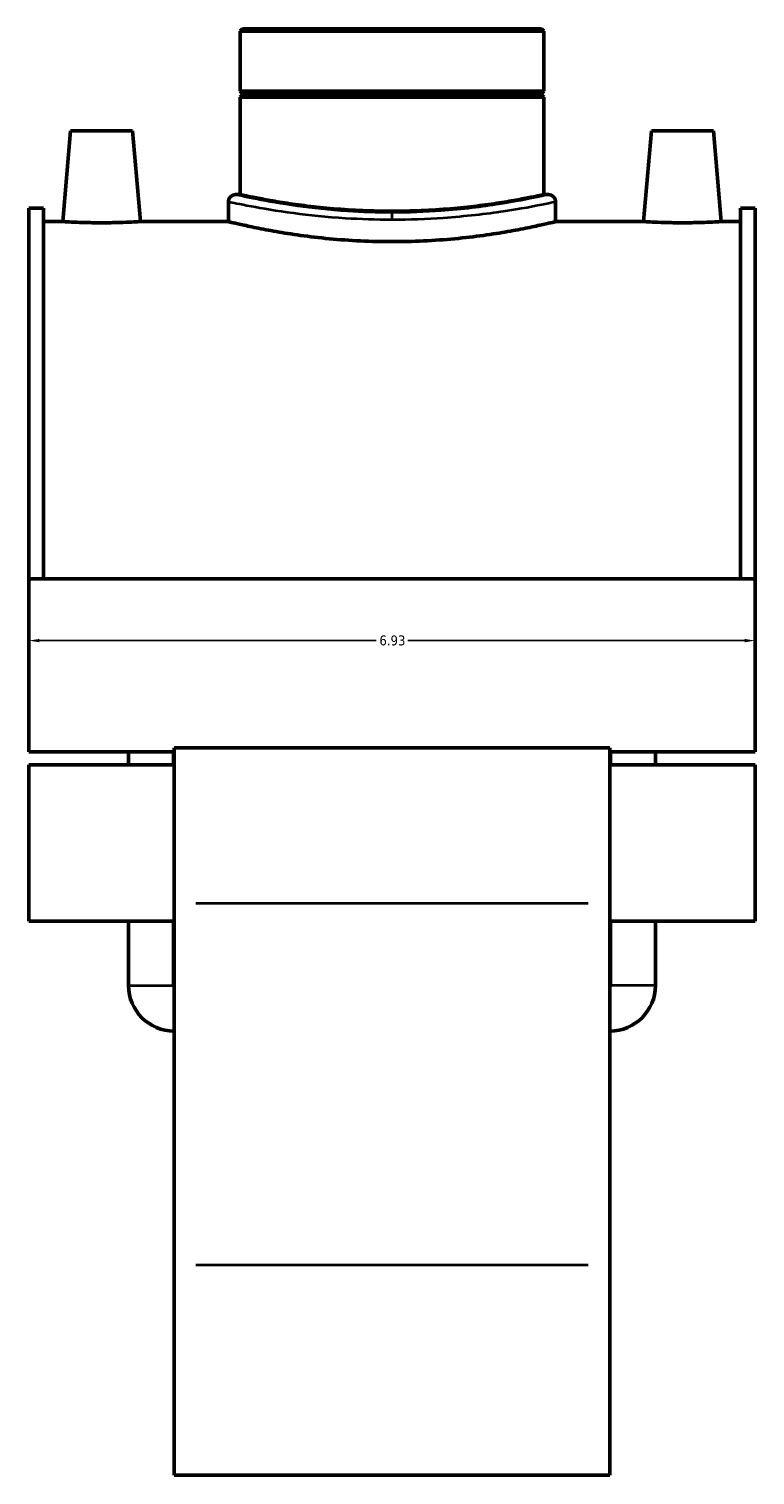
# Model space of a CAD drawing. Header units: inches. Extents: x -0.9 to 59.2, y -1.4 to 48.5.
# Tile 5 of 6: x 39.8 to 46.8, y 11.2 to 25. Entities that reach past the tile are written whole.
import ezdxf

# ---------------------------------------------------------------- set-up
doc = ezdxf.new("R2010")
doc.units = ezdxf.units.IN
doc.header["$MEASUREMENT"] = 0
for name, color, linetype, lineweight in [('Dimension (ANSI)', 7, 'Continuous', 25), ('Visible (ANSI)', 7, 'Continuous', 50), ('Visible Narrow (ANSI)', 7, 'Continuous', 35)]:
    doc.layers.add(name, color=color, linetype=linetype, lineweight=lineweight)
doc.styles.add('Note Text (ANSI)', font='tahoma.ttf')
doc.dimstyles.new('Default (ANSI)', dxfattribs={"dimtxt": 0.094488, "dimasz": 0.098425, "dimexe": 0.125, "dimexo": 0.0625, "dimgap": 0.031496, "dimtad": 0, "dimtih": 1, "dimtoh": 1, "dimrnd": 1e-08, "dimzin": 4, "dimdsep": 46, "dimtxsty": 'Note Text (ANSI)', "dimcen": 0.09, "dimdle": 0.393701, "dimclrd": 256, "dimclre": 256, "dimclrt": 5, "dimadec": 0, "dimazin": 1, "dimtfac": 1, "dimtofl": 0, "dimtmove": 0, "dimatfit": 3, "dimfxl": 1, "dimtolj": 1, "dimtzin": 4, "dimlwd": -1, "dimlwe": -1, "dimarcsym": 0})

# ---------------------------------------------------------------- blocks, each defined once
blk = doc.blocks.new('*D9')
at = {"layer": 'Defpoints', "color": 0, "transparency": 16777216}
for p in [(46.771, 19.153), (39.841, 18.916), (46.771, 18.916)]:
    blk.add_point(p, dxfattribs=at)
at = {"layer": 'Dimension (ANSI)', "transparency": 16777216}
for p, q in [((39.94, 19.153), (43.155, 19.153)), ((46.673, 19.153), (43.457, 19.153))]:
    blk.add_line(p, q, dxfattribs=at)
for points in [[(39.94, 19.169), (39.94, 19.137), (39.841, 19.153)], [(46.673, 19.169), (46.673, 19.137), (46.771, 19.153)]]:
    blk.add_solid(points, dxfattribs=at)
at = {"layer": 'Dimension (ANSI)', "color": 5, "transparency": 16777216, "insert": (43.186, 19.202), "char_height": 0.0945, "attachment_point": 1, "style": 'Note Text (ANSI)'}
blk.add_mtext('\\A1;6.93', dxfattribs=at)

msp = doc.modelspace()

# ---------------------------------------------------------------- linework, layer by layer
at = {"layer": 'Visible (ANSI)'}
for p, q in [((41.879, 24.995), (41.856, 24.972)), ((44.756, 24.972), (41.856, 24.972)), ((41.856, 24.972), (41.856, 24.401)), ((41.879, 24.995), (44.734, 24.995)), ((44.734, 24.995), (44.756, 24.972)), ((44.756, 24.972), (44.756, 24.401)), ((41.856, 24.401), (44.756, 24.401)), ((41.876, 24.381), (41.856, 24.401)), ((41.876, 24.362), (41.856, 24.342)), ((44.756, 24.342), (41.856, 24.342)), ((41.856, 24.342), (41.856, 23.412)), ((41.876, 24.381), (44.736, 24.381)), ((41.876, 24.381), (41.876, 24.362)), ((44.736, 24.362), (41.876, 24.362)), ((44.736, 24.381), (44.756, 24.401)), ((44.736, 24.381), (44.736, 24.362)), ((44.736, 24.362), (44.756, 24.342)), ((44.756, 24.342), (44.756, 23.412)), ((40.239, 24.021), (40.163, 23.155)), ((40.829, 24.021), (40.239, 24.021)), ((40.829, 24.021), (40.905, 23.155)), ((45.783, 24.021), (45.707, 23.155)), ((45.783, 24.021), (46.373, 24.021)), ((46.373, 24.021), (46.449, 23.155)), ((41.745, 23.345), (41.745, 23.155)), ((41.812, 23.412), (41.856, 23.412)), ((44.756, 23.412), (44.801, 23.412)), ((44.868, 23.345), (44.868, 23.155)), ((39.841, 23.283), (39.841, 19.742)), ((39.841, 23.283), (39.98, 23.283)), ((39.98, 19.742), (39.98, 23.283)), ((46.633, 19.742), (46.633, 23.283)), ((46.633, 23.283), (46.771, 23.283)), ((46.771, 23.283), (46.771, 19.742)), ((40.163, 23.155), (39.98, 23.155)), ((41.745, 23.155), (40.905, 23.155)), ((45.707, 23.155), (44.868, 23.155)), ((46.633, 23.155), (46.449, 23.155)), ((39.841, 19.742), (39.841, 18.09)), ((46.771, 19.742), (39.841, 19.742)), ((46.771, 18.09), (46.771, 19.742)), ((41.227, 18.129), (41.227, 16.641)), ((45.385, 18.129), (41.227, 18.129)), ((45.385, 16.641), (45.385, 18.129)), ((41.227, 18.09), (39.841, 18.09)), ((39.841, 17.968), (39.841, 16.473)), ((41.227, 17.968), (39.841, 17.968)), ((40.792, 17.968), (40.792, 18.09)), ((41.222, 17.968), (41.222, 18.09)), ((46.771, 18.09), (45.385, 18.09)), ((46.771, 17.968), (45.385, 17.968)), ((45.39, 17.968), (45.39, 18.09)), ((45.82, 17.968), (45.82, 18.09)), ((46.771, 16.473), (46.771, 17.968)), ((41.227, 13.188), (41.227, 16.641)), ((45.385, 16.641), (45.385, 13.188)), ((41.227, 16.473), (39.841, 16.473)), ((40.792, 15.859), (40.792, 16.473)), ((41.222, 15.859), (41.222, 16.473)), ((46.771, 16.473), (45.385, 16.473)), ((45.39, 15.859), (45.39, 16.473)), ((45.82, 15.859), (45.82, 16.473)), ((41.227, 13.188), (41.227, 11.184)), ((45.385, 11.184), (45.385, 13.188)), ((45.385, 11.184), (41.227, 11.184))]:
    msp.add_line(p, q, dxfattribs=at)
for centre, radius, start, end in [((41.812, 23.345), 0.0669, 90, 180), ((44.801, 23.345), 0.0669, 0, 90), ((41.227, 15.859), 0.435, 180, 270), ((41.227, 15.859), 0.00537, 180, 270), ((45.385, 15.859), 0.435, 270, 0), ((45.385, 15.859), 0.00537, 270, 0)]:
    msp.add_arc(centre, radius, start, end, dxfattribs=at)
for points, knots in [([(44.756, 23.412), (44.756, 23.412), (44.747, 23.41), (44.71, 23.403), (44.682, 23.397), (44.608, 23.382), (44.562, 23.373), (44.456, 23.354), (44.396, 23.343), (44.267, 23.323), (44.195, 23.313), (44.037, 23.294), (43.951, 23.285), (43.773, 23.27), (43.679, 23.264), (43.492, 23.256), (43.397, 23.254), (43.215, 23.254), (43.12, 23.256), (42.933, 23.264), (42.84, 23.27), (42.661, 23.285), (42.576, 23.294), (42.418, 23.313), (42.345, 23.323), (42.217, 23.343), (42.156, 23.354), (42.05, 23.373), (42.004, 23.382), (41.93, 23.397), (41.902, 23.403), (41.865, 23.41), (41.856, 23.412), (41.856, 23.412)], [5.567808, 5.567808, 5.567808, 5.567808, 6.263758, 6.263758, 6.959707, 6.959707, 7.655656, 7.655656, 8.351605, 8.351605, 9.047608, 9.047608, 9.743611, 9.743611, 10.439614, 10.439614, 11.135617, 11.135617, 11.83162, 11.83162, 12.527623, 12.527623, 13.223626, 13.223626, 13.919629, 13.919629, 14.615578, 14.615578, 15.311527, 15.311527, 16.007476, 16.007476, 16.703425, 16.703425, 16.703425, 16.703425]), ([(40.534, 23.144), (40.487, 23.144), (40.438, 23.144), (40.346, 23.147), (40.304, 23.148), (40.239, 23.151), (40.21, 23.152), (40.172, 23.154), (40.163, 23.155), (40.163, 23.155)], [2.844422, 2.844422, 2.844422, 2.844422, 3.200078, 3.200078, 3.555734, 3.555734, 3.911183, 3.911183, 4.266633, 4.266633, 4.266633, 4.266633]), ([(40.905, 23.155), (40.905, 23.155), (40.896, 23.154), (40.858, 23.152), (40.83, 23.151), (40.764, 23.148), (40.722, 23.147), (40.631, 23.144), (40.581, 23.144), (40.534, 23.144)], [7.111056, 7.111056, 7.111056, 7.111056, 7.466506, 7.466506, 7.821956, 7.821956, 8.177611, 8.177611, 8.533267, 8.533267, 8.533267, 8.533267]), ([(43.306, 22.963), (43.208, 22.963), (43.106, 22.965), (42.904, 22.975), (42.804, 22.982), (42.611, 23), (42.519, 23.011), (42.349, 23.035), (42.271, 23.047), (42.133, 23.071), (42.068, 23.084), (41.954, 23.107), (41.904, 23.118), (41.824, 23.136), (41.794, 23.143), (41.754, 23.152), (41.745, 23.155), (41.745, 23.155)], [0, 0, 0, 0, 0.750229, 0.750229, 1.500458, 1.500458, 2.250687, 2.250687, 3.000916, 3.000916, 3.751052, 3.751052, 4.501189, 4.501189, 5.251325, 5.251325, 6.001462, 6.001462, 6.001462, 6.001462]), ([(44.868, 23.155), (44.868, 23.155), (44.858, 23.152), (44.818, 23.143), (44.788, 23.136), (44.708, 23.118), (44.659, 23.107), (44.544, 23.084), (44.479, 23.071), (44.341, 23.047), (44.263, 23.035), (44.093, 23.011), (44.001, 23), (43.809, 22.982), (43.708, 22.975), (43.506, 22.965), (43.405, 22.963), (43.306, 22.963)], [18.004385, 18.004385, 18.004385, 18.004385, 18.754522, 18.754522, 19.504659, 19.504659, 20.254795, 20.254795, 21.004932, 21.004932, 21.755161, 21.755161, 22.505389, 22.505389, 23.255618, 23.255618, 24.005847, 24.005847, 24.005847, 24.005847]), ([(46.078, 23.144), (46.031, 23.144), (45.982, 23.144), (45.89, 23.147), (45.848, 23.148), (45.783, 23.151), (45.754, 23.152), (45.716, 23.154), (45.707, 23.155), (45.707, 23.155)], [0, 0, 0, 0, 0.355656, 0.355656, 0.711311, 0.711311, 1.066761, 1.066761, 1.422211, 1.422211, 1.422211, 1.422211]), ([(46.449, 23.155), (46.449, 23.155), (46.44, 23.154), (46.402, 23.152), (46.374, 23.151), (46.308, 23.148), (46.266, 23.147), (46.175, 23.144), (46.125, 23.144), (46.078, 23.144)], [4.266633, 4.266633, 4.266633, 4.266633, 4.622083, 4.622083, 4.977533, 4.977533, 5.333189, 5.333189, 5.688845, 5.688845, 5.688845, 5.688845])]:
    msp.add_open_spline(points, degree=3, knots=knots, dxfattribs=at)
at = {"layer": 'Visible Narrow (ANSI)'}
for p, q in [((43.306, 23.239), (43.306, 23.179)), ((45.177, 16.641), (41.435, 16.641)), ((40.795, 15.859), (41.219, 15.859)), ((45.817, 15.859), (45.393, 15.859)), ((45.177, 13.188), (41.435, 13.188))]:
    msp.add_line(p, q, dxfattribs=at)
for points, knots in [([(41.745, 23.345), (41.745, 23.345), (41.748, 23.345), (41.778, 23.338), (41.85, 23.323), (42.065, 23.282), (42.204, 23.259), (42.514, 23.218), (42.683, 23.2), (43.005, 23.18), (43.156, 23.175), (43.306, 23.175)], [-17.998404, -17.998404, -17.998404, -17.998404, -17.583848, -17.583848, -15.963585, -15.963585, -14.464572, -14.464572, -13.100567, -13.100567, -11.99892, -11.99892, -11.99892, -11.99892]), ([(43.306, 23.24), (43.162, 23.24), (43.018, 23.245), (42.709, 23.266), (42.548, 23.283), (42.251, 23.325), (42.119, 23.349), (41.912, 23.389), (41.844, 23.405), (41.815, 23.412), (41.812, 23.412), (41.812, 23.412)], [11.99892, 11.99892, 11.99892, 11.99892, 13.100567, 13.100567, 14.464572, 14.464572, 15.963585, 15.963585, 17.583848, 17.583848, 17.998404, 17.998404, 17.998404, 17.998404]), ([(44.801, 23.412), (44.801, 23.412), (44.801, 23.412), (44.798, 23.412), (44.76, 23.403), (44.609, 23.371), (44.483, 23.346), (44.168, 23.296), (43.979, 23.272), (43.623, 23.246), (43.465, 23.24), (43.306, 23.24)], [29.997336, 29.997336, 29.997336, 29.997336, 30.045451, 30.045451, 31.471934, 31.471934, 33.129169, 33.129169, 34.784303, 34.784303, 35.996761, 35.996761, 35.996761, 35.996761]), ([(43.306, 23.175), (43.472, 23.175), (43.638, 23.181), (44.009, 23.207), (44.207, 23.23), (44.536, 23.279), (44.667, 23.304), (44.825, 23.336), (44.865, 23.345), (44.867, 23.345), (44.868, 23.345), (44.868, 23.345)], [-35.996761, -35.996761, -35.996761, -35.996761, -34.784303, -34.784303, -33.129169, -33.129169, -31.471934, -31.471934, -30.045451, -30.045451, -29.997336, -29.997336, -29.997336, -29.997336])]:
    msp.add_open_spline(points, degree=3, knots=knots, dxfattribs=at)

# ---------------------------------------------------------------- dimensions: what is measured, and where the dimension line sits
at = {"layer": 'Dimension (ANSI)'}
dim = msp.add_linear_dim(base=(46.771, 19.153), p1=(39.841, 18.916), p2=(46.771, 18.916), dimstyle='Default (ANSI)', override={"dimgap": 0.031496, "dimtih": 0, "dimtoh": 0, "dimdec": 2, "dimse1": 1, "dimse2": 1, "dimtol": 0, "dimlim": 0, "dimtp": 0, "dimtm": 0, "dimtdec": 2, "dimatfit": 1}, dxfattribs=at)
dim.commit()
dim.dimension.update_dxf_attribs({"geometry": '*D9', "text_midpoint": (43.306, 19.153), "dimtype": 160})

doc.saveas('drawing.dxf')
